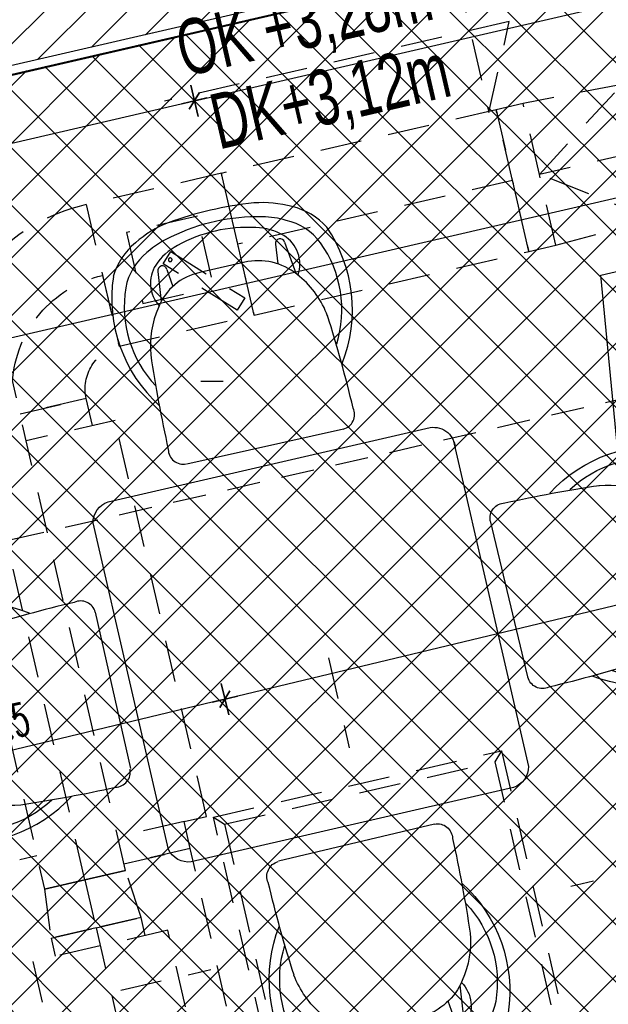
# Model space of a CAD drawing. Header units: centimetres. Extents: x -15121 to 17422, y -60492 to 0.
# Tile 201 of 256: x 1984 to 2111, y -29804 to -29591. Entities that reach past the tile are written whole.
import ezdxf
from ezdxf.enums import TextEntityAlignment as Align

# ---------------------------------------------------------------- set-up
doc = ezdxf.new("R2010")
doc.units = ezdxf.units.CM
doc.header["$LTSCALE"] = 60
doc.linetypes.add('KRESKOWA-SREDNIA', pattern=[0.2, 0.12, -0.08])
doc.linetypes.add('MP', pattern=[0.25, 0.15, -0.1])
for name, color, linetype in [('A-----SZ', 8, 'Continuous'), ('A-MEB', 8, 'Continuous'), ('AIKA KLIMATYZACJA2', 5, 'Continuous'), ('AIKA lampy restauracja wymiarowanie', 7, 'Continuous'), ('AIKA meble2', 8, 'Continuous'), ('AIKA oprawy', 2, 'Continuous'), ('AIKA powierzchnie2', 2, 'Continuous'), ('AIKA sufity podwieszane', 8, 'Continuous'), ('AIKA trapezy', 8, 'Continuous'), ('AIKA TYNK2', 5, 'Continuous'), ('AIKA wymiarowanie ogólne rzut2', 7, 'Continuous'), ('AIKA ŚCIANA2', 8, 'Continuous'), ('AIKA ścianki mobilne', 7, 'Continuous')]:
    doc.layers.add(name, color=color, linetype=linetype)
doc.styles.add('MtXpl_Arial_Narrow', font='ARIALN.TTF')
doc.styles.add('normalnysimplex', font='simplex.shx', dxfattribs={"width": 0.85})
doc.styles.add('wymiar', font='txt.shx', dxfattribs={"width": 0.6})
doc.dimstyles.new('Dwudziestka', dxfattribs={"dimtxt": 7, "dimasz": 0.7, "dimexe": 5, "dimexo": 0, "dimgap": 2.5, "dimtad": 1, "dimtoh": 1, "dimdec": 3, "dimrnd": 0.5, "dimdsep": 46, "dimtxsty": 'wymiar', "dimblk": 'znacznik', "dimcen": 0, "dimdle": 5, "dimse1": 1, "dimse2": 1, "dimclrd": 256, "dimclre": 256, "dimclrt": 256, "dimadec": 0, "dimazin": 0, "dimtfac": 0.4, "dimtdec": 3, "dimtix": 1, "dimtofl": 0, "dimtmove": 2, "dimatfit": 3, "dimldrblk": 'znacznik', "dimfxl": 1, "dimtolj": 1, "dimarcsym": 0})

# ---------------------------------------------------------------- blocks, each defined once
blk = doc.blocks.new('SL klima')
at = {"layer": 'AIKA KLIMATYZACJA2', "color": 140, "linetype": 'MP', "lineweight": -2}
for p, q in [((6261.01, -25698.05, 3653.8), (6271.41, -25743.1, 3653.8)), ((6275.82, -25723.38, 3653.8), (6201.19, -25740.62, 3653.8)), ((6271.41, -25743.1, 3653.8), (6275.82, -25723.38, 3653.8)), ((6272.99, -25742.48, 327.4), (6213.46, -25756.25, 327.4)), ((6276.54, -25757.82, 327.4), (6272.99, -25742.48, 327.4)), ((6213.49, -25756.24, 327.4), (6184.26, -25762.99, 327.4)), ((6213.46, -25756.25, 327.4), (6217.01, -25771.59, 327.4)), ((6217.03, -25771.59, 327.4), (6213.49, -25756.24, 327.4)), ((6276.54, -25757.82, 327.4), (6217.01, -25771.59, 327.4)), ((6280.08, -25773.14, 327.4), (6276.54, -25757.82, 327.4)), ((6184.26, -25762.99, 327.4), (6187.8, -25778.34, 327.4)), ((6184.26, -25762.99, 327.4), (6191.34, -25793.68, 327.4)), ((6208.32, -25765.52, 327.4), (6192.97, -25769.06, 327.4)), ((6211.36, -25778.69, 327.4), (6208.32, -25765.52, 327.4)), ((6192.74, -25907.18, 366.05), (6161.25, -25770.77, 366.05)), ((6192.97, -25769.06, 327.4), (6196.51, -25784.41, 327.4)), ((6183.97, -25909.2, 366.05), (6152.48, -25772.79, 366.05)), ((6217.01, -25771.59, 327.4), (6220.56, -25786.94, 327.4)), ((6217.03, -25771.59, 327.4), (6217.01, -25771.59, 327.4)), ((6220.57, -25786.93, 327.4), (6217.03, -25771.59, 327.4)), ((6143.71, -25774.82, 366.05), (6175.2, -25911.23, 366.05)), ((6200.9, -25775.87, 327.4), (6202.57, -25773.2, 327.4)), ((6202.57, -25773.2, 327.4), (6218.6, -25783.22, 327.4)), ((6220.56, -25786.94, 327.4), (6280.09, -25773.17, 327.4)), ((6280.09, -25773.17, 327.4), (6280.08, -25773.14, 327.4)), ((6216.93, -25785.89, 327.4), (6200.9, -25775.87, 327.4)), ((6187.8, -25778.34, 327.4), (6191.34, -25793.68, 327.4)), ((6196.51, -25784.41, 327.4), (6209.69, -25781.36, 327.4)), ((6218.6, -25783.22, 327.4), (6216.93, -25785.89, 327.4)), ((6191.34, -25793.68, 327.4), (6220.57, -25786.93, 327.4)), ((6184.26, -25805.02, 327.4), (6169.92, -25808.33, 327.4)), ((6169.92, -25808.33, 327.4), (6184.26, -25805.02, 327.4)), ((6185.61, -25810.86, 327.4), (6184.26, -25805.02, 327.4)), ((6190.48, -25809.74, 327.4), (6171.27, -25814.17, 327.4)), ((6210.28, -25895.48, 327.4), (6190.48, -25809.74, 327.4)), ((6205.41, -25896.61, 327.4), (6191.06, -25899.92, 327.4)), ((6205.41, -25896.61, 327.4), (6210.28, -25895.48, 327.4)), ((6205.41, -25896.61, 327.4), (6205.41, -25896.61, 327.4)), ((6206.76, -25902.45, 327.4), (6205.41, -25896.61, 327.4)), ((6191.06, -25899.92, 327.4), (6191.06, -25899.92, 327.4)), ((6206.76, -25902.45, 327.4), (6192.41, -25905.76, 327.4)), ((6192.41, -25905.76, 327.4), (6206.76, -25902.45, 327.4)), ((6312.48, -26360.41, 327.4), (6206.76, -25902.45, 327.4)), ((6169.84, -25904.82, 327.4), (6173.53, -25903.97, 327.4)), ((6183.97, -25909.2, 366.05), (6192.74, -25907.18, 366.05)), ((6192.74, -25907.18, 366.05), (6183.97, -25909.2, 366.05)), ((6196.12, -25917.38, 366.05), (6192.74, -25907.18, 366.05)), ((6175.2, -25911.23, 366.05), (6183.97, -25909.2, 366.05)), ((6183.97, -25909.2, 366.05), (6175.2, -25911.23, 366.05)), ((6183.97, -25909.2, 366.05), (6186.38, -25919.63, 366.05)), ((6175.2, -25911.23, 366.05), (6176.63, -25921.88, 366.05)), ((6186.38, -25919.63, 366.05), (6196.12, -25917.38, 366.05)), ((6196.12, -25917.38, 366.05), (6186.38, -25919.63, 366.05)), ((6197.02, -25921.28, 366.05), (6196.12, -25917.38, 366.05)), ((6176.63, -25921.88, 366.05), (6186.38, -25919.63, 366.05)), ((6186.38, -25919.63, 366.05), (6176.63, -25921.88, 366.05)), ((6186.38, -25919.63, 366.05), (6208.87, -26017.07, 366.05)), ((6176.63, -25921.88, 366.05), (6177.53, -25925.78, 366.05)), ((6201.89, -25920.15, 366.05), (6187.28, -25923.53, 366.05)), ((6222.59, -26009.79, 366.05), (6201.89, -25920.15, 366.05)), ((6187.28, -25923.53, 366.05), (6172.66, -25926.9, 366.05)), ((6172.66, -25926.9, 366.05), (6193.36, -26016.54, 366.05))]:
    blk.add_line(p, q, dxfattribs=at)
at = {"layer": 'AIKA KLIMATYZACJA2', "color": 140, "linetype": 'MP', "lineweight": -2, "extrusion": (-0.224951, 0.97437, -1.41429e-15)}
for p, q in [((6300.21, -25736.99, 324.15), (6278.79, -25741.11, 324.15)), ((6282.34, -25756.46, 324.15), (6300.21, -25736.99, 324.15)), ((6278.79, -25741.11, 324.15), (6272.95, -25742.46, 324.15)), ((6272.95, -25742.46, 324.15), (6272.95, -25742.48, 324.15)), ((6272.95, -25742.48, 324.15), (6280.03, -25773.16, 324.15)), ((6282.34, -25756.46, 324.15), (6278.79, -25741.11, 324.15)), ((6303.59, -25751.6, 324.15), (6282.34, -25756.46, 324.15)), ((6276.53, -25757.8, 324.15), (6276.49, -25757.81, 324.15)), ((6306.96, -25766.22, 324.15), (6282.34, -25756.46, 324.15)), ((6285.88, -25771.81, 324.15), (6282.34, -25756.46, 324.15)), ((6285.88, -25771.81, 324.15), (6306.96, -25766.22, 324.15)), ((6280.03, -25773.16, 324.15), (6285.88, -25771.81, 324.15))]:
    blk.add_line(p, q, dxfattribs=at)
at = {"layer": 'AIKA KLIMATYZACJA2', "color": 140, "linetype": 'MP', "lineweight": -2, "extrusion": (1.46148e-17, -1.05215e-17, -1)}
for p, q in [((6211.79, -25895.66, 299.4), (6274.15, -25881.26, 299.4)), ((6274.15, -25881.26, 299.4), (6272.66, -25883.66, 299.4)), ((6274.15, -25881.26, 299.4), (6288.55, -25943.62, 299.4)), ((6214.19, -25897.16, 299.4), (6272.66, -25883.66, 299.4)), ((6272.66, -25883.66, 299.4), (6286.15, -25942.12, 299.4)), ((6211.79, -25895.66, 299.4), (6214.19, -25897.16, 299.4)), ((6226.19, -25958.02, 299.4), (6211.79, -25895.66, 299.4)), ((6214.19, -25897.16, 299.4), (6227.69, -25955.62, 299.4))]:
    blk.add_line(p, q, dxfattribs=at)
at = {"layer": 'AIKA KLIMATYZACJA2', "color": 140, "linetype": 'MP', "lineweight": -2, "elevation": 296.9}
for points in [[(6236.68, -25861.18), (6241.18, -25880.67)], [(6308.64, -25906.14), (6289.15, -25910.64)], [(6191.71, -25933.14), (6211.2, -25928.64)]]:
    blk.add_lwpolyline(points, dxfattribs=at)
at = {"layer": 'AIKA KLIMATYZACJA2', "color": 140, "linetype": 'MP', "lineweight": -2}
for centre, major_axis, end_param in [((6193.47, -25802.89, 327.4), (-9.21, 39.9), 0.631353), ((6202.42, -25774.96, 327.4), (0.39, 0.09), 3.141593), ((6202.42, -25774.96, 327.4), (0.39, 0.09), 3.141593), ((6202.42, -25774.96, 327.4), (-0.39, -0.09), 3.141593), ((6202.42, -25774.96, 327.4), (-0.39, -0.09), 3.141593)]:
    blk.add_ellipse(centre, major_axis=major_axis, ratio=1, start_param=0, end_param=end_param, dxfattribs=at)
at = {"layer": 'AIKA KLIMATYZACJA2', "color": 140, "linetype": 'MP', "lineweight": -2, "extrusion": (0, 0, -1)}
for major_axis, end_param in [((-25.16, 1.43), 1.28701), ((-9.21, -2.13), 1.570781)]:
    blk.add_ellipse((6193.47, -25802.89, 327.4), major_axis=major_axis, ratio=1, start_param=0, end_param=end_param, dxfattribs=at)
at = {"layer": 'AIKA KLIMATYZACJA2', "color": 140, "linetype": 'MP', "lineweight": -2, "style": 'MtXpl_Arial_Narrow', "width": 0.8}
for s, p in [('OK +3,28m', (6205.48, -25735.36, 3653.8)), ('DK+3,12m', (6212.93, -25751.12, 3653.8))]:
    blk.add_text(s, height=12, rotation=13, dxfattribs=at).set_placement(p)
blk = doc.blocks.new('SL krzesło')
at = {"layer": 'AIKA meble2'}
for p, q in [((-14.08, 42.17), (-14.85, 35.66)), ((-12.08, 42.17), (-11.63, 38.3)), ((12.08, 42.17), (11.59, 37.94)), ((14.08, 42.17), (14.91, 35.1))]:
    blk.add_line(p, q, dxfattribs=at)
at = {"layer": 'AIKA meble2', "transparency": 33554610}
for p, q in [((5.4, 39.89), (-5.27, 39.89)), ((17.36, -0.11), (-17.36, 0.11))]:
    blk.add_line(p, q, dxfattribs=at)
for centre, radius, start, end in [((-5.72, 27.41), 24.84, 98.7852, 118.035), ((-5.72, 27.41), 24.84, 98.7852, 118.035), ((5.72, 27.41), 24.84, 61.965, 81.2148), ((5.72, 27.41), 24.84, 61.965, 81.2148), ((-10.67, 35.99), 14.95, 116.7532, 150.8291), ((10.67, 35.99), 14.95, 29.1709, 63.2468), ((-6.35, 30.72), 18.39, 100.2359, 119.6737), ((6.35, 30.72), 18.39, 60.3263, 76.546), ((-10.09, 35.33), 12.57, 115.2509, 156.7145), ((10.09, 35.33), 12.57, 23.2855, 64.7491), ((5.69, 31.74), 31.59, 158.5672, 214.5654), ((-5.69, 31.74), 31.59, 325.4346, 21.4328), ((1.56, 30.77), 25.07, 157.6728, 210.1782), ((-5.61, 27.7), 12.2, 88.4292, 145.8426), ((4.52, 26.3), 13.62, 35.6632, 86.2909), ((-1.56, 30.77), 25.07, 329.8218, 22.3272), ((0.9, 22.09), 20.75, 143.1293, 172.1193), ((-1.03, 21.78), 20.77, 7.5547, 36.8658), ((270.3, 1.81), 290.87, 175.4374, 179.5418), ((-262.62, 1.99), 283.07, 0.3733, 4.5909), ((-17.33, 3.49), 3.3, 168.6056, 267.6814), ((17.25, 3.14), 3.26, 271.771, 12.2423)]:
    blk.add_arc(centre, radius, start, end, dxfattribs=at)
at = {"layer": 'AIKA meble2'}
for centre, radius, start, end in [((0, -26.21), 78.75, 83.0607, 96.9393), ((0.07, 7.5), 42.43, 75.6019, 103.198), ((0, 16.39), 31.52, 73.9747, 106.0253), ((-9.16, 38.44), 7.25, 134.4209, 209.5207), ((-13.08, 42.17), 1, 0, 180), ((13.08, 42.17), 1, 0, 180), ((9.16, 38.44), 7.25, 328.0104, 45.5791)]:
    blk.add_arc(centre, radius, start, end, dxfattribs=at)
at = {"layer": 'AIKA meble2', "ltscale": 0.2, "transparency": 33554610}
for centre, start, end in [((-5.41, 34.2), 104.7592, 133.1183), ((5.41, 34.2), 46.8817, 75.2408)]:
    blk.add_arc(centre, 12.91, start, end, dxfattribs=at)
blk = doc.blocks.new('SL stolik i krzesła')
at = {"layer": 'A-MEB'}
blk.add_line((5261.06, -44124.92), (5261.06, -44124.94), dxfattribs=at)
at = {"layer": 'AIKA meble2'}
blk.add_lwpolyline([(5330.32, -44042.96), (5330.32, -44115.54, -0.326093), (5326.1, -44119.25), (5254.54, -44119.25, -0.326093), (5250.32, -44115.54), (5250.32, -44042.96, -0.326093), (5254.54, -44039.25), (5326.1, -44039.25, -0.4523), (5330.32, -44045.03)], format="xyb", dxfattribs=at)
blk.add_blockref('SL krzesło', (5290.32, -44035.25), dxfattribs=at)
at = {"layer": 'AIKA meble2', "rotation": 90}
blk.add_blockref('SL krzesło', (5246.33, -44079.25), dxfattribs=at)
at = {"layer": 'AIKA meble2', "xscale": -1}
for p, rotation in [((5334.32, -44079.25), 270), ((5290.32, -44123.24), 180)]:
    blk.add_blockref('SL krzesło', p, dxfattribs=dict(at, rotation=rotation))
blk = doc.blocks.new('SL ścianki przesuwne restauracja')
at = {"layer": 'AIKA ścianki mobilne', "color": 4, "linetype": 'KRESKOWA-SREDNIA'}
blk.add_lwpolyline([(6893.88, -25658.93), (7458.97, -25528.47)], dxfattribs=at)
at = {"layer": 'AIKA ścianki mobilne', "style": 'normalnysimplex', "width": 0.85, "flags": 12}
for p in [(7526.71, -25549.96), (6841.55, -25708.14), (6722.86, -25735.55), (7655.65, -26108.47), (6970.49, -26266.66), (6851.79, -26294.06)]:
    blk.add_attdef('200', text='', height=0.3, rotation=13, dxfattribs=at).set_placement(p, align=Align.TOP_LEFT)
at = {"layer": 'AIKA ścianki mobilne', "style": 'normalnysimplex', "width": 0.85}
for p in [(7511.03, -25612.22), (6883.82, -25757.03), (6707.18, -25797.81), (7639.97, -26170.73), (7012.75, -26315.54), (6836.11, -26356.32)]:
    blk.add_attdef('80', text='', height=0.3, rotation=13, dxfattribs=at).set_placement(p, align=Align.CENTER)
blk = doc.blocks.new('znacznik')
at = {"color": 0}
for points in [[(0, -5), (0, 5)], [(-4, 0), (4, 0)]]:
    blk.add_lwpolyline(points, dxfattribs=at)
at = {"color": 1}
blk.add_lwpolyline([(-2.12, -2.12), (2.12, 2.12)], dxfattribs=at)
blk = doc.blocks.new('*D5378')
at = {"layer": 'AIKA wymiarowanie ogólne rzut2', "lineweight": -2, "transparency": 16777216}
blk.add_line((1914.61, -29675.3), (2478.34, -29545.15), dxfattribs=at)
at = {"layer": 'Defpoints', "color": 0, "transparency": 16777216}
for p in [(2466.57, -29491.06), (2479.02, -29544.99), (1908.18, -29650.52)]:
    blk.add_point(p, dxfattribs=at)
at = {"layer": 'AIKA wymiarowanie ogólne rzut2', "linetype": 'ByBlock', "lineweight": -2, "transparency": 16777216, "xscale": 0.7, "yscale": 0.7, "zscale": 0.7}
for p, rotation in [((2479.02, -29544.99), 12.99999999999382), ((1913.93, -29675.45), 192.9999999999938)]:
    blk.add_blockref('znacznik', p, dxfattribs=dict(at, rotation=rotation))
at = {"layer": 'AIKA wymiarowanie ogólne rzut2', "transparency": 16777216, "insert": (2195.13, -29604.38), "char_height": 7, "attachment_point": 5, "rotation": 13, "style": 'wymiar'}
blk.add_mtext('\\A1;580', dxfattribs=at)
blk = doc.blocks.new('SL lampa rzut')
at = {"color": 2}
blk.add_line((-2.76, 69.87), (3.24, 69.87), dxfattribs=at)
blk = doc.blocks.new('*D7151')
at = {"layer": 'AIKA lampy restauracja wymiarowanie', "lineweight": -2, "transparency": 16777216}
blk.add_line((1933.32, -29456.11), (1965.15, -29591.82), dxfattribs=at)
at = {"layer": 'Defpoints', "color": 0, "transparency": 16777216}
for p in [(1955.43, -29450.21), (1987.59, -29587.27), (1965.31, -29592.5)]:
    blk.add_point(p, dxfattribs=at)
at = {"layer": 'AIKA lampy restauracja wymiarowanie', "lineweight": -2, "transparency": 16777216, "xscale": 0.7, "yscale": 0.7, "zscale": 0.7}
for p, rotation in [((1933.16, -29455.43), 103.2008256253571), ((1965.31, -29592.5), 283.2008256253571)]:
    blk.add_blockref('znacznik', p, dxfattribs=dict(at, rotation=rotation))
at = {"layer": 'AIKA lampy restauracja wymiarowanie', "transparency": 16777216, "insert": (1955.08, -29522.59), "char_height": 7, "attachment_point": 5, "rotation": 283.2008, "style": 'wymiar'}
blk.add_mtext('\\A1;141', dxfattribs=at)
blk = doc.blocks.new('*D7157')
at = {"layer": 'AIKA lampy restauracja wymiarowanie', "lineweight": -2, "transparency": 16777216}
blk.add_line((1905.39, -29635.35), (2020.95, -29608.67), dxfattribs=at)
at = {"layer": 'Defpoints', "color": 0, "transparency": 16777216}
for p in [(2018.41, -29594.53), (2021.63, -29608.51), (1901.48, -29621.52)]:
    blk.add_point(p, dxfattribs=at)
at = {"layer": 'AIKA lampy restauracja wymiarowanie', "lineweight": -2, "transparency": 16777216, "xscale": 0.7, "yscale": 0.7, "zscale": 0.7}
for p, rotation in [((2021.63, -29608.51), 12.99999999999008), ((1904.71, -29635.5), 192.9999999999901)]:
    blk.add_blockref('znacznik', p, dxfattribs=dict(at, rotation=rotation))
at = {"layer": 'AIKA lampy restauracja wymiarowanie', "transparency": 16777216, "insert": (1961.82, -29616.16), "char_height": 7, "attachment_point": 5, "rotation": 13, "style": 'wymiar'}
blk.add_mtext('\\A1;120', dxfattribs=at)
blk = doc.blocks.new('*D7158')
at = {"layer": 'AIKA lampy restauracja wymiarowanie', "lineweight": -2, "transparency": 16777216}
blk.add_line((2022.32, -29608.35), (2352.19, -29532.19), dxfattribs=at)
at = {"layer": 'Defpoints', "color": 0, "transparency": 16777216}
for p in [(2349.99, -29519.55), (2352.87, -29532.04), (2018.41, -29594.53)]:
    blk.add_point(p, dxfattribs=at)
at = {"layer": 'AIKA lampy restauracja wymiarowanie', "lineweight": -2, "transparency": 16777216, "xscale": 0.7, "yscale": 0.7, "zscale": 0.7}
for p, rotation in [((2352.87, -29532.04), 12.99999999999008), ((2021.63, -29608.51), 192.9999999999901)]:
    blk.add_blockref('znacznik', p, dxfattribs=dict(at, rotation=rotation))
at = {"layer": 'AIKA lampy restauracja wymiarowanie', "transparency": 16777216, "insert": (2185.9, -29564.43), "char_height": 7, "attachment_point": 5, "rotation": 13, "style": 'wymiar'}
blk.add_mtext('\\A1;340', dxfattribs=at)
blk = doc.blocks.new('*D7186')
at = {"layer": 'AIKA lampy restauracja wymiarowanie', "lineweight": -2, "transparency": 16777216}
blk.add_line((2402.96, -29648.12), (2028.92, -29737.88), dxfattribs=at)
at = {"layer": 'Defpoints', "color": 0, "transparency": 16777216}
for p in [(2400, -29632.82), (2024.6, -29722.9), (2028.24, -29738.04)]:
    blk.add_point(p, dxfattribs=at)
at = {"layer": 'AIKA lampy restauracja wymiarowanie', "lineweight": -2, "transparency": 16777216, "xscale": 0.7, "yscale": 0.7, "zscale": 0.7}
for p, rotation in [((2403.64, -29647.96), 13.49391458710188), ((2028.24, -29738.04), 193.4939145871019)]:
    blk.add_blockref('znacznik', p, dxfattribs=dict(at, rotation=rotation))
at = {"layer": 'AIKA lampy restauracja wymiarowanie', "transparency": 16777216, "insert": (2214.54, -29687.17), "char_height": 7, "attachment_point": 5, "rotation": 13.4939, "style": 'wymiar'}
blk.add_mtext('\\A1;386', dxfattribs=at)
blk = doc.blocks.new('*D7187')
at = {"layer": 'AIKA lampy restauracja wymiarowanie', "lineweight": -2, "transparency": 16777216}
blk.add_line((2027.56, -29738.21), (1934.34, -29760.58), dxfattribs=at)
at = {"layer": 'Defpoints', "color": 0, "transparency": 16777216}
for p in [(2024.6, -29722.9), (1932.69, -29756.71), (1933.66, -29760.74)]:
    blk.add_point(p, dxfattribs=at)
at = {"layer": 'AIKA lampy restauracja wymiarowanie', "lineweight": -2, "transparency": 16777216, "xscale": 0.7, "yscale": 0.7, "zscale": 0.7}
for p, rotation in [((2028.24, -29738.04), 13.4939145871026), ((1933.66, -29760.74), 193.4939145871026)]:
    blk.add_blockref('znacznik', p, dxfattribs=dict(at, rotation=rotation))
at = {"layer": 'AIKA lampy restauracja wymiarowanie', "transparency": 16777216, "insert": (1979.55, -29743.56), "char_height": 7, "attachment_point": 5, "rotation": 13.4939, "style": 'wymiar'}
blk.add_mtext('\\A1;97.5', dxfattribs=at)

msp = doc.modelspace()

# ---------------------------------------------------------------- hatches: boundary and pattern name
at = {"layer": 'A-----SZ'}
h = msp.add_hatch(dxfattribs=at)
h.set_pattern_fill('ANSI31', color=256, scale=2)
h.set_pattern_definition([(45, (-35110.076, -2093.3616), (-4.4901281, 4.4901281), [])])
h.paths.add_polyline_path([(2430.4942, -29232.5492), (2442.1866, -29229.8498), (2447.8099, -29254.2071), (2436.1175, -29256.9065)])
h.paths.add_polyline_path([(1072.0212, -29798.6482), (1074.7206, -29810.3407), (1133.1828, -29796.8436), (1130.4834, -29785.1512)])
h.paths.add_polyline_path([(1226.946, -29762.881), (1229.6454, -29774.5734), (1676.8813, -29671.3209), (1674.1819, -29659.6285)])
h.paths.add_polyline_path([(1883.6714, -29611.264), (1886.3709, -29622.9564), (2480.7366, -29485.7363), (2478.0372, -29474.0439)])
h.paths.add_polyline_path([(2479.5335, -29444.9619), (2491.226, -29442.2625), (2470.0801, -29350.6697), (2458.3877, -29353.3691)])
edge = h.paths.add_edge_path()
edge.add_line((2458.3877, -29353.3691), (2478.4092, -29440.092))
at = {"layer": 'AIKA sufity podwieszane', "transparency": 33554610}
h = msp.add_hatch(dxfattribs=at)
h.set_pattern_fill('ANSI37', color=256, scale=2.771036)
h.set_pattern_definition([(45, (5073.432, 672.602), (-6.221154, 6.221154), []), (135, (5073.432, 672.602), (-6.221154, -6.221154), [])])
h.paths.add_polyline_path([(3263.0511, -29233.6017), (3143.0511, -29233.6017), (3143.0511, -29195.6017), (3027.0511, -29195.6017), (3027.0511, -29233.6017), (2963.0511, -29233.6017), (2963.0511, -29193.9885), (2797.0511, -29193.9885), (2797.0511, -29233.6017), (2733.0511, -29233.6017), (2733.0511, -29195.6017), (2617.0511, -29195.6017), (2617.0511, -29233.6017), (2497.0511, -29233.6017), (2497.0511, -29254.2071), (2449.7172, -29253.5776), (2492.7248, -29439.8638), (2512.2122, -29435.3648), (2522.11, -29478.2371), (1907.5742, -29619.9086), (2121.0978, -30544.7807), (2160.7103, -30535.6354), (2167.0089, -30562.9178), (2328.7543, -30525.5759), (2322.4557, -30498.2935), (2692.7163, -30412.8121), (2689.1171, -30397.2222), (2731.9894, -30387.3244), (2736.209, -30405.6017), (3029.0511, -30405.6017), (3029.0511, -30433.6017), (3195.0511, -30433.6017), (3195.0511, -30405.6017), (3255.0511, -30405.6017), (3255.0511, -30389.6017), (3263.0511, -30389.6017)])

# ---------------------------------------------------------------- linework, layer by layer
at = {"layer": 'AIKA powierzchnie2'}
msp.add_lwpolyline([(2692.7163, -30412.8121), (2322.4557, -30498.2935), (2328.7543, -30525.5759), (2167.0089, -30562.9178), (2160.7103, -30535.6354), (2121.0978, -30544.7807), (1907.5742, -29619.9086), (2522.11, -29478.2371), (2512.2122, -29435.3648), (2492.7248, -29439.8638), (2449.7172, -29253.5776), (2497.0511, -29254.2071), (2497.0511, -29233.6017), (2617.0511, -29233.6017), (2617.0511, -29195.6017), (2733.0511, -29195.6017)], dxfattribs=at)
at = {"layer": 'AIKA sufity podwieszane', "transparency": 33554610}
msp.add_lwpolyline([(2692.7163, -30412.8121), (2322.4557, -30498.2935), (2328.7543, -30525.5759), (2167.0089, -30562.9178), (2160.7103, -30535.6354), (2121.0978, -30544.7807), (1907.5742, -29619.9086), (2522.11, -29478.2371), (2512.2122, -29435.3648), (2492.7248, -29439.8638), (2449.7172, -29253.5776), (2497.0511, -29254.2071), (2497.0511, -29233.6017), (2617.0511, -29233.6017), (2617.0511, -29195.6017), (2733.0511, -29195.6017)], dxfattribs=at)
at = {"layer": 'AIKA trapezy'}
msp.add_lwpolyline([(2109.5969, -29646.2651), (2235.8227, -29616.8847), (2279.1451, -29731.5488), (2121.3629, -29768.2743)], close=True, dxfattribs=at)
at = {"layer": 'AIKA TYNK2'}
msp.add_lwpolyline([(1230.0953, -29776.5222), (2481.1865, -29487.685), (2522.11, -29478.2371), (2512.2122, -29435.3648), (2492.7248, -29439.8638), (2472.0288, -29350.2198), (2456.4389, -29353.819), (2477.1349, -29443.463), (2469.3399, -29445.2627), (2475.6385, -29472.545), (1885.1703, -29608.8654)], dxfattribs=at)
at = {"layer": 'AIKA ŚCIANA2'}
msp.add_line((2480.7366, -29485.7363), (1886.3709, -29622.9564), dxfattribs=at)

# ---------------------------------------------------------------- block references
at = {"layer": 'AIKA KLIMATYZACJA2'}
msp.add_blockref('SL klima', (-4186.027, -3867.9585), dxfattribs=at)
at = {"layer": 'AIKA meble2', "rotation": 12.99999999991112}
msp.add_blockref('SL stolik i krzesła', (-13023.5742, 12033.187), dxfattribs=at)
at = {"layer": 'AIKA oprawy', "xscale": 0.8, "yscale": 0.8, "zscale": 0.8}
msp.add_blockref('SL lampa rzut', (2025.2555, -29725.0719), dxfattribs=at)
at = {"layer": 'AIKA ścianki mobilne'}
msp.add_blockref('SL ścianki przesuwne restauracja', (-4970.35, -4058.0769), dxfattribs=at)

# ---------------------------------------------------------------- dimensions: what is measured, and where the dimension line sits
at = {"layer": 'AIKA lampy restauracja wymiarowanie', "color": 2}
for base, p1, p2, angle, picture, middle in [((1965.314, -29592.4976), (1955.4348, -29450.2055), (1987.5859, -29587.2735), 103.200826, '*D7151', (1955.0799, -29522.5935)), ((2352.8746, -29532.0356), (2018.4051, -29594.5265), (2349.9916, -29519.5481), 193, '*D7158', (2185.9042, -29564.426)), ((2021.6331, -29608.5087), (1901.4807, -29621.5208), (2018.4051, -29594.5265), 193, '*D7157', (1961.8212, -29616.1596)), ((1933.6588, -29760.7408), (2024.6048, -29722.9035), (1932.6922, -29756.7127), 13.493915, '*D7187', (1979.5485, -29743.5585))]:
    dim = msp.add_linear_dim(base=base, p1=p1, p2=p2, angle=angle, dimstyle='Dwudziestka', dxfattribs=at)
    dim.commit()
    dim.dimension.update_dxf_attribs({"geometry": picture, "text_midpoint": middle})
dim = msp.add_aligned_dim(p1=(2400.0048, -29632.8201), p2=(2024.6048, -29722.9035), distance=15.5713, dimstyle='Dwudziestka', dxfattribs=at)
dim.commit()
dim.dimension.update_dxf_attribs({"geometry": '*D7186', "text_midpoint": (2214.5382, -29687.1688)})
at = {"layer": 'AIKA wymiarowanie ogólne rzut2'}
dim = msp.add_linear_dim(base=(2479.0223, -29544.9921), p1=(1908.1768, -29650.5248), p2=(2466.5709, -29491.0593), angle=193, dimstyle='Dwudziestka', dxfattribs=at)
dim.commit()
dim.dimension.update_dxf_attribs({"geometry": '*D5378', "text_midpoint": (2195.1275, -29604.3766)})

doc.saveas('drawing.dxf')
